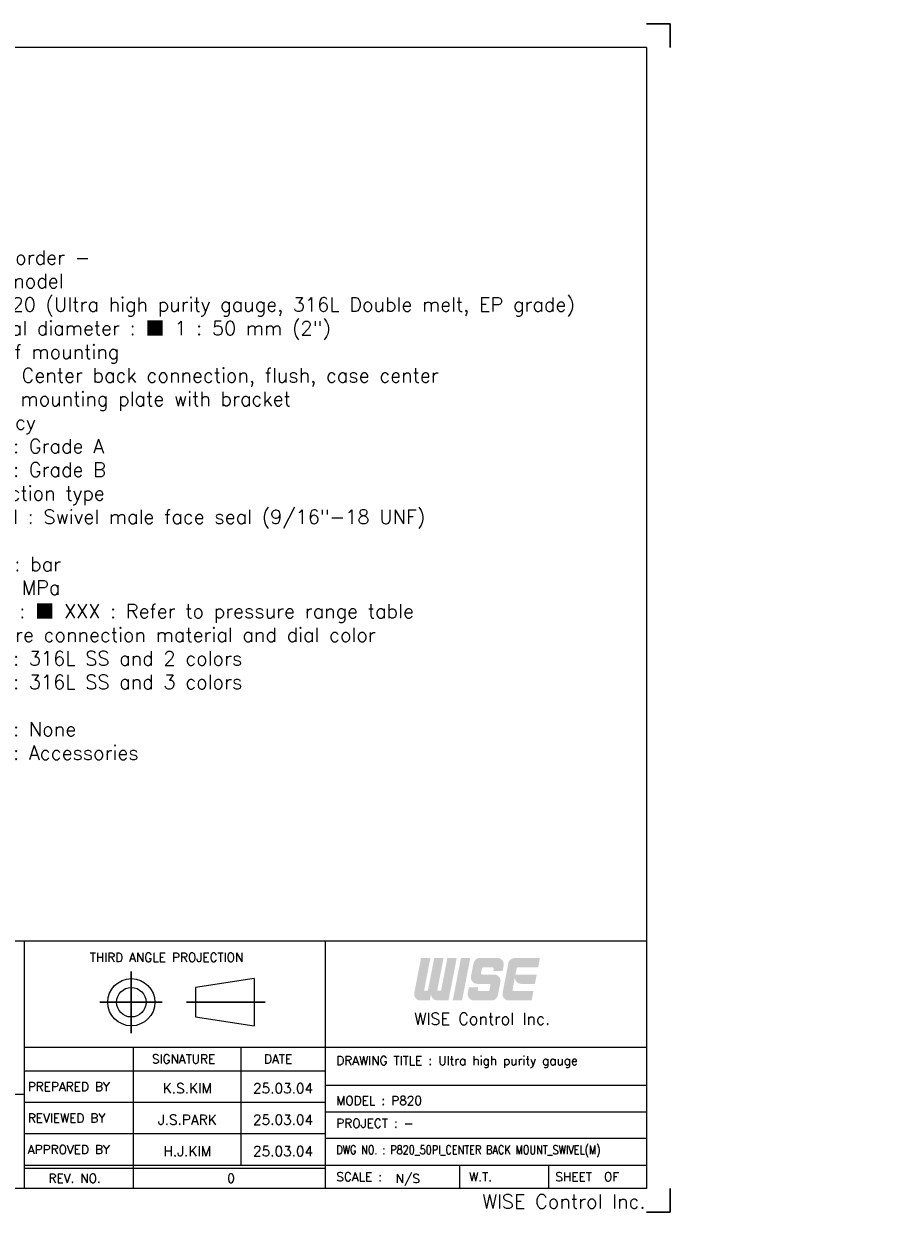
# Model space of a CAD drawing. Extents: x 404 to 808, y -18 to 234.
# Tile 2 of 2: x 623 to 808, y -18 to 234. Entities that reach past the tile are written whole.
import ezdxf
from ezdxf.enums import TextEntityAlignment as Align

# ---------------------------------------------------------------- set-up
doc = ezdxf.new("R2010")
doc.units = 0
doc.header["$LTSCALE"] = 17
doc.header["$MEASUREMENT"] = 0
doc.linetypes.add('CENTER', pattern=[2, 1.25, -0.25, 0.25, -0.25])
doc.linetypes.add('DASHEDX2', pattern=[1.5, 1, -0.5])
doc.layers.get('0').update_dxf_attribs({"linetype": 'DASHEDX2', "lineweight": 18})
doc.layers.add('4', color=4, linetype='CONTINUOUS', lineweight=30)
doc.styles.add('ROMANC', font='romans.shx', dxfattribs={"bigfont": 'whgtxt.shx'})
doc.styles.add('ROMANS', font='ROMANS.shx', dxfattribs={"bigfont": 'whgtxt.shx'})

msp = doc.modelspace()

# ---------------------------------------------------------------- hatches: boundary and pattern name
at = {"layer": '4', "linetype": 'CENTER'}
for points in [[(709.296, 27.775, 0.4142136), (710.646, 26.425), (712.995, 26.425), (714.745, 35.429), (712.764, 35.429), (711.417, 28.496), (710.606, 28.496), (711.954, 35.429), (709.973, 35.429), (708.625, 28.496), (707.815, 28.496), (709.163, 35.429), (707.182, 35.429), (705.744, 28.033, 0.4716306), (707.07, 26.425), (709.033, 26.425)], [(717.626, 35.429), (715.645, 35.429), (713.895, 26.425), (715.876, 26.425)], [(723.472, 27.518), (724.014, 30.309, 0.4716306), (722.688, 31.917), (720.153, 31.917, -0.4716306), (719.887, 32.239), (720.08, 33.229, -0.3590367), (720.345, 33.448), (722.316, 33.448, -0.4716306), (722.581, 33.126), (722.486, 32.638), (724.467, 32.638), (724.697, 33.82, 0.4716306), (723.371, 35.429), (719.64, 35.429, 0.3590367), (718.314, 34.336), (717.772, 31.545, 0.4716306), (719.097, 29.936), (721.633, 29.936, -0.4716306), (721.898, 29.615), (721.706, 28.624, -0.3590367), (721.441, 28.406), (719.47, 28.406, -0.4716306), (719.205, 28.727), (719.3, 29.216), (717.319, 29.216), (717.089, 28.033, 0.4716306), (718.415, 26.425), (722.146, 26.425, 0.3590367)], [(731.027, 28.406), (726.853, 28.406, -0.4716306), (726.588, 28.727), (726.823, 29.936), (727.085, 31.287, 0.4142136), (728.436, 29.936), (731.325, 29.936), (731.71, 31.917), (727.208, 31.917), (727.463, 33.229, -0.3590367), (727.728, 33.448), (732.007, 33.448), (732.392, 35.429), (727.023, 35.429, 0.3590367), (725.697, 34.336), (724.472, 28.033, 0.4716306), (725.798, 26.425), (730.642, 26.425)]]:
    msp.add_hatch(color=1, dxfattribs=at).paths.add_polyline_path(points)

# ---------------------------------------------------------------- linework, layer by layer
at = {"color": 4, "linetype": 'Continuous'}
for p, q in [((754.984, 228.514), (408.589, 228.514)), ((754.984, 228.514), (754.984, -13.481)), ((567.405, 39.041), (623.054, 39.041)), ((623.054, 39.041), (754.984, 39.041)), ((671.813, 31.046), (659.308, 29.171)), ((671.813, 31.046), (671.813, 21.042)), ((659.308, 29.171), (659.308, 22.918)), ((659.308, 22.918), (671.813, 21.042)), ((754.984, -13.481), (408.589, -13.481))]:
    msp.add_line(p, q, dxfattribs=at)
at = {"color": 3, "linetype": 'Continuous'}
for p, q in [((623.054, -13.481), (623.054, 39.041)), ((686.831, 39.041), (686.831, -13.481)), ((623.054, 16.531), (754.984, 16.531)), ((646.189, -13.481), (646.189, 16.531)), ((669.011, -8.479), (669.011, 16.531)), ((623.054, 11.529), (686.831, 11.529)), ((567.405, 6.527), (623.054, 6.527)), ((623.054, 4.86), (686.831, 4.86)), ((623.054, -1.81), (686.831, -1.81)), ((623.054, -9.105), (686.831, -9.105)), ((715.358, -8.479), (715.358, -13.481)), ((734.242, -8.479), (734.242, -13.481))]:
    msp.add_line(p, q, dxfattribs=at)
at = {"color": 7, "linetype": 'Continuous'}
for p, q in [((754.984, 8.403), (686.831, 8.403)), ((686.831, 2.775), (754.984, 2.775)), ((754.984, -2.852), (686.831, -2.852)), ((623.054, -8.479), (754.984, -8.479))]:
    msp.add_line(p, q, dxfattribs=at)
at = {"color": 4, "linetype": 'Continuous'}
for radius in [5.002, 3.126]:
    msp.add_circle((645.728, 26.044), radius, dxfattribs=at)
at = {"layer": '4', "color": 1}
for p, q in [((759.986, 233.517), (754.984, 233.517)), ((759.986, 228.514), (759.986, 233.517)), ((759.986, -13.481), (759.986, -18.483)), ((759.986, -18.483), (754.984, -18.483))]:
    msp.add_line(p, q, dxfattribs=at)
at = {"layer": '4', "color": 1, "linetype": 'CENTER'}
for p, q in [((645.728, 32.587), (645.728, 19.493)), ((639.079, 26.044), (652.273, 26.044)), ((657.411, 26.044), (674.117, 26.044))]:
    msp.add_line(p, q, dxfattribs=at)

# ---------------------------------------------------------------- texts
at = {"color": 3, "linetype": 'Continuous'}
for s, height, style, p in [('THIRD ANGLE PROJECTION', 1.87579, 'ROMANS', (636.917, 34.611)), ('SIGNATURE', 1.8758, 'ROMANS', (650.106, 13.075)), ('DATE', 1.8758, 'ROMANS', (673.885, 13.079)), ('DRAWING TITLE : Ultra high purity gauge', 1.87579, 'ROMANS', (689.206, 12.731)), ('PREPARED BY', 1.87579, 'ROMANS', (623.788, 7.213)), ('MODEL : P820', 1.87579, 'ROMANS', (689.206, 4.236)), ('REVIEWED BY', 1.87579, 'ROMANS', (623.788, 0.543)), ('PROJECT : -', 1.87579, 'ROMANS', (689.206, -0.561)), ('APPROVED BY', 1.87579, 'ROMANS', (623.788, -6.126)), ('SCALE :         ', 1.87579, 'ROMANS', (689.206, -11.901)), ('W.T. ', 1.8758, 'ROMANS', (717.388, -11.901)), ('SHEET  OF', 1.8758, 'ROMANS', (735.675, -11.901)), ('REV. NO.', 1.8758, 'ROMANS', (628.175, -12.223)), ('0', 1.876, 'ROMANC', (666.073, -12.223)), ('N/S', 1.8758, 'ROMANS', (701.809, -12.282))]:
    msp.add_text(s, height=height, dxfattribs=dict(at, style=style)).set_placement(p)
at = {"color": 3, "style": 'ROMANS'}
msp.add_text('WISE Control Inc.', height=2.50105, dxfattribs=at).set_placement((720.147, 22.533), align=Align.MIDDLE_CENTER)
at = {"color": 3, "linetype": 'Continuous', "style": 'ROMANS'}
for s, p in [('K.S.KIM', (657.6, 6.735)), ('25.03.04', (677.921, 6.735)), ('J.S.PARK', (657.6, 0.066)), ('25.03.04', (677.921, 0.066)), ('H.J.KIM', (657.6, -6.603)), ('25.03.04', (677.921, -6.603))]:
    msp.add_text(s, height=2.1259, dxfattribs=at).set_placement(p, align=Align.CENTER)
at = {"color": 3, "linetype": 'Continuous', "style": 'ROMANS', "width": 0.8}
msp.add_text('DWG NO. : P820_50PI_CENTER BACK MOUNT_SWIVEL(M)', height=1.87579, dxfattribs=at).set_placement((689.206, -6.188))
at = {"color": 3, "linetype": 'Continuous', "style": 'ROMANS'}
msp.add_text('WISE Control Inc.', height=3.00126, dxfattribs=at).set_placement((754.788, -17.693), align=Align.RIGHT)
at = {"color": 4, "insert": (601.655, 185.474), "char_height": 3, "attachment_point": 1, "style": 'ROMANS'}
msp.add_mtext_dynamic_auto_height_columns('\\pi3;{\\C3;- Main order -\\P\\pi0;1. Base model \\P    \\fGulim|b0|i0|c129|p50;■ \\Fromans,whgtxt|c129;P820 (Ultra high purity gauge, 316L Double melt, EP grade)\\P2. Nominal diameter : \\fGulim|b0|i0|c129|p50;■\\Fromans,whgtxt|c129; 1 : 50 mm (2") \\P3. Type of mounting\\P    \\fGulim|b0|i0|c129|p50;■\\Fromans,whgtxt|c129; I : Center back connection, flush, case center \\P          mounting plate with bracket\\P4. Accuracy\\P    \\fGulim|b0|i0|c129|p50;□\\Fromans,whgtxt|c129; 3 : Grade A\\P    \\fGulim|b0|i0|c129|p50;□\\Fromans,whgtxt|c129; 4 : Grade B \\P5. Connection type \\P    \\fGulim|b0|i0|c129|p50;■\\Fromans,whgtxt|c129; SM : Swivel male face seal (9/16"-18 UNF)\\P6. Unit\\P    \\fGulim|b0|i0|c129|p50;□\\Fromans,whgtxt|c129; H : bar\\P    \\fGulim|b0|i0|c129|p50;□\\Fromans,whgtxt|c129; I : MPa \\P7. Range : \\fGulim|b0|i0|c129|p50;■\\Fromans,whgtxt|c129; XXX : Refer to pressure range table\\P8. Pressure connection material and dial color\\P    \\fGulim|b0|i0|c129|p50;□\\Fromans,whgtxt|c129; 4 : 316L SS and 2 colors\\P    \\fGulim|b0|i0|c129|p50;□\\Fromans,whgtxt|c129; 8 : 316L SS and 3 colors \\P9. Option\\P    \\fGulim|b0|i0|c129|p50;□\\Fromans,whgtxt|c129; 0 : None\\P    \\fGulim|b0|i0|c129|p50;□\\Fromans,whgtxt|c129; 1 : Accessories }', width=154.05447, gutter_width=0, height=87.704, count=1, dxfattribs=at)

doc.saveas('drawing.dxf')
